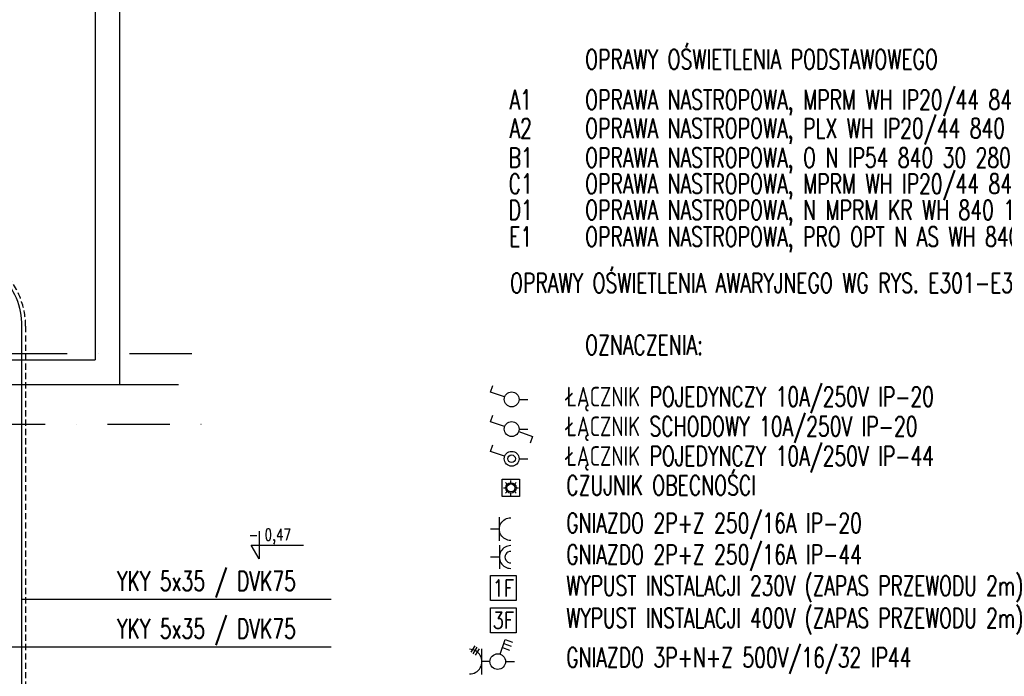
# Model space of a CAD drawing. Header units: millimetres. Extents: x 28600 to 181045, y -399112 to -163690.
# Tile 180 of 256: x 62439 to 63442, y -197757 to -197089. Entities that reach past the tile are written whole.
import ezdxf
from ezdxf.enums import TextEntityAlignment as Align

# ---------------------------------------------------------------- set-up
doc = ezdxf.new("R2010")
doc.units = ezdxf.units.MM
doc.linetypes.add('DASHDOT', pattern=[25.4, 12.7, -6.35, 0, -6.35])
doc.linetypes.add('HIDDEN', pattern=[9.525, 6.35, -3.175])
for name, color, linetype in [('!! 0_ Istn-widok', 8, 'Continuous'), ('!! 0_ Opis', 8, 'Continuous'), ('!! 1_PROJ widok', 8, 'Continuous'), ('0-osie-liniA', 8, 'DASHDOT'), ('E1', 2, 'Continuous'), ('E2', 2, 'Continuous'), ('E_0', 4, 'Continuous'), ('E_ODN', 1, 'Continuous'), ('E_OSP', 2, 'Continuous'), ('E_RURY', 1, 'HIDDEN')]:
    doc.layers.add(name, color=color, linetype=linetype)
doc.styles.add('ELE1', font='romans.shx', dxfattribs={"width": 0.8, "height": 18})
doc.styles.add('SIMPLEX', font='simplex.shx', dxfattribs={"width": 0.77})

# ---------------------------------------------------------------- blocks, each defined once
blk = doc.blocks.new('E1')
at = {"layer": 'E2', "linetype": 'Continuous'}
blk.add_lwpolyline([(0, 25.4), (26.3, 25.4), (26.3, 0), (0, 0)], close=True, dxfattribs=at)
at = {"layer": 'E2', "linetype": 'Continuous', "style": 'ELE1', "width": 0.8}
blk.add_text('1F', height=16.87, dxfattribs=at).set_placement((13, 12.7), align=Align.MIDDLE_CENTER)
blk = doc.blocks.new('E_GN1')
at = {"layer": 'E2'}
for p, q in [((9, 12), (9, -12)), ((9, 0), (0, 0))]:
    blk.add_line(p, q, dxfattribs=at)
blk.add_arc((20.6, 0), 11.6, 89.6048, 270.3952, dxfattribs=at)
blk = doc.blocks.new('E_GB1')
at = {"layer": 'E2'}
for p, q in [((9, 12), (9, -12)), ((9, 0), (0, 0))]:
    blk.add_line(p, q, dxfattribs=at)
for centre, radius, start, end in [((20.6, 0), 11.6, 89.6048, 270.3952), ((20.6, -0.1), 5.88, 88.7307, 271.2693)]:
    blk.add_arc(centre, radius, start, end, dxfattribs=at)
blk = doc.blocks.new('E_GN3')
at = {"layer": 'E2'}
for p, q in [((5.41, 8.66), (5.41, -8.66)), ((0, 0), (5.41, 0)), ((7.27, -8.78), (10, -4.39)), ((8.82, -9.75), (11.56, -5.36)), ((10.32, -10.81), (13.05, -6.41))]:
    blk.add_line(p, q, dxfattribs=at)
blk.add_arc((13.77, 0), 8.36, 89.60478, 270.39522, dxfattribs=at)
blk = doc.blocks.new('A$C70493A78')
at = {"layer": 'E_OSP'}
for p, q in [((7.16, -2.46), (21.37, -7.35)), ((13.59, -4.68), (11.22, -11.57)), ((17.48, -6.01), (15.11, -12.91)), ((21.37, -7.35), (19, -14.25))]:
    blk.add_line(p, q, dxfattribs=at)
blk.add_circle((0, 0), 7.57, dxfattribs=at)
blk = doc.blocks.new('A$C315B31B8')
at = {"layer": 'E2'}
blk.add_line((6, 14.96), (0, 14.96), dxfattribs=at)
at = {"layer": 'E_0', "ltscale": 3, "xscale": 0.7, "yscale": 0.7, "zscale": 0.7, "rotation": 270}
blk.add_blockref('A$C70493A78', (11.3, 14.96), dxfattribs=at)
blk = doc.blocks.new('E_L1')
at = {"layer": 'E1'}
for p, q in [((2.5, 23.8), (7.4, 38)), ((7.4, 38), (14.2, 35.6)), ((0, 9), (0, 0))]:
    blk.add_line(p, q, dxfattribs=at)
blk.add_circle((0, 16.6), 7.57, dxfattribs=at)
blk = doc.blocks.new('E_L3')
at = {"layer": 'E1'}
for p, q in [((2.5, 23.8), (7.4, 38)), ((7.4, 38), (14.2, 35.6)), ((-2.5, 9.4), (-7.4, -4.8)), ((0, 9), (0, 0)), ((-7.4, -4.8), (-14.2, -2.4))]:
    blk.add_line(p, q, dxfattribs=at)
blk.add_circle((0, 16.6), 7.57, dxfattribs=at)
blk = doc.blocks.new('E_LB1')
at = {"layer": 'E1'}
for p, q in [((2.5, 23.8), (7.4, 38)), ((7.4, 38), (14.2, 35.6)), ((0, 9), (0, 0))]:
    blk.add_line(p, q, dxfattribs=at)
for radius in [7.57, 3.86]:
    blk.add_circle((0, 16.6), radius, dxfattribs=at)
blk = doc.blocks.new('*U235')
at = {"layer": 'E_OSP'}
for p, q in [((-5.12, 0), (-3.54, 0)), ((-2.51, 2.51), (-3.62, 3.62)), ((0, 3.54), (0, 5.12)), ((2.51, 2.51), (3.62, 3.62)), ((3.54, 0), (5.12, 0)), ((-3.62, -3.62), (-2.51, -2.51)), ((0, -5.12), (0, -3.54)), ((3.62, -3.62), (2.51, -2.51))]:
    blk.add_line(p, q, dxfattribs=at)
blk.add_lwpolyline([(-5.9, 5.9), (5.9, 5.9), (5.9, -5.9), (-5.9, -5.9)], close=True, dxfattribs=at)
for radius in [3.54, 2.75]:
    blk.add_circle((0, 0), radius, dxfattribs=at)
blk = doc.blocks.new('E3')
at = {"layer": 'E2', "linetype": 'Continuous'}
blk.add_lwpolyline([(0, 25.4), (26.3, 25.4), (26.3, 0), (0, 0)], close=True, dxfattribs=at)
at = {"layer": 'E2', "linetype": 'Continuous', "style": 'ELE1', "width": 0.8}
blk.add_text('3F', height=16.87, dxfattribs=at).set_placement((13.1, 12.7), align=Align.MIDDLE_CENTER)

msp = doc.modelspace()

# ---------------------------------------------------------------- linework, layer by layer
at = {"layer": '!! 0_ Istn-widok'}
for points in [[(62540.56735, -196843.12813), (62540.56735, -197460.12813)], [(62515.56735, -196868.12813), (62515.56735, -197435.12813)], [(62296.56735, -197435.12813), (62515.56735, -197435.12813)], [(62271.56735, -197460.12813), (62540.56735, -197460.12813)]]:
    msp.add_lwpolyline(points, dxfattribs=at)
at = {"layer": '!! 0_ Opis'}
for points in [[(62682.67874, -197609.70159), (62682.67874, -197637.70336)], [(62682.67874, -197637.70336), (62674.59533, -197623.70248)], [(62674.59533, -197623.70248), (62728.02954, -197623.70248)]]:
    msp.add_lwpolyline(points, dxfattribs=at)
at = {"layer": '!! 1_PROJ widok'}
msp.add_lwpolyline([(62540.56735, -197460.12813), (62600.56735, -197460.12813)], dxfattribs=at)
at = {"layer": '0-osie-liniA', "ltscale": 5}
for points in [[(60389.88894, -197428.62813), (62630.46575, -197428.62813)], [(57444.1616, -197500.62813), (62630.46575, -197500.62813)]]:
    msp.add_lwpolyline(points, dxfattribs=at)
at = {"layer": 'E_0'}
msp.add_lwpolyline([(62361.34633, -197325.63857), (62365.76803, -197325.63857, -0.4142135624), (62440.76803, -197400.63857), (62440.76803, -198162.0773, 0.4142135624), (62640.76803, -198362.0773), (63021.46334, -198362.0773)], format="xyb", dxfattribs=at)
at = {"layer": 'E_ODN'}
for p, q in [((62756.05158, -197679.01058), (62440.76803, -197679.01058)), ((62756.05158, -197727.60207), (62380.47073, -197727.60207))]:
    msp.add_line(p, q, dxfattribs=at)
at = {"layer": 'E_RURY'}
msp.add_lwpolyline([(62361.34633, -197321.63857), (62365.76803, -197321.63857, -0.4142135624), (62444.76803, -197400.63857), (62444.76803, -198162.0773, 0.4142135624), (62640.76803, -198358.0773), (63021.46334, -198358.0773)], format="xyb", dxfattribs=at)

# ---------------------------------------------------------------- block references
at = {"layer": 'E1'}
msp.add_blockref('E_GB1', (62918.3925, -197635.92296), dxfattribs=at)
at = {"layer": 'E2', "xscale": 1.5, "yscale": 1.5, "zscale": 1.5, "rotation": 180}
for name, p in [('A$C315B31B8', (62942.69651, -197720.01052)), ('E_GN3', (62917.7878, -197742.44771))]:
    msp.add_blockref(name, p, dxfattribs=at)
at = {"layer": 'E_0'}
for name, p, rotation in [('E_L1', (62956.51503, -197475.36652), 90), ('E_L3', (62956.51503, -197505.60282), 89.99999999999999), ('E_LB1', (62956.51503, -197535.83912), 89.99999999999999)]:
    msp.add_blockref(name, p, dxfattribs=dict(at, rotation=rotation))
at = {"layer": 'E_0', "xscale": 1.5, "yscale": 1.5, "zscale": 1.5}
msp.add_blockref('*U235', (62939.1866, -197565.51505), dxfattribs=at)
at = {"layer": 'E_0', "xscale": -1, "rotation": 180}
msp.add_blockref('E_GN1', (62918.3925, -197607.47116), dxfattribs=at)
at = {"layer": 'E_0'}
for name, p in [('E1', (62918.3925, -197680.23331)), ('E3', (62918.3925, -197713.09694))]:
    msp.add_blockref(name, p, dxfattribs=at)

# ---------------------------------------------------------------- texts
at = {"layer": '!! 0_ Opis', "style": 'SIMPLEX', "width": 0.75}
msp.add_text('- 0,47', height=12, dxfattribs=at).set_placement((62671.99129, -197619.12436))
at = {"layer": 'E1', "style": 'ELE1', "width": 0.7}
for s, p in [('OPRAWY OŚWIETLENIA PODSTAWOWEGO', (63014.71389, -197128.99131)), ('OPRAWA NASTROPOWA, MPRM WH IP20/44 840 41 595, 4555 lm, 36W, 126 lm/W ', (63014.71389, -197170.1631)), ('OPRAWA NASTROPOWA, PLX WH IP20/44 840 42 595, 4484 lm, 36W, 126 lm/W', (63014.71389, -197199.15632)), ('OPRAWA NASTROPOWA, O N IP54 840 30 280x280, 3089 lm, 29W, 107 lm/W', (63014.71389, -197229.07782)), ('OPRAWA NASTROPOWA, MPRM WH IP20/44 840 41 595, 4555 lm, 36W, 126 lm/W', (63014.71389, -197255.79041)), ('OPRAWA NASTROPOWA, N MPRM KR WH 840 1200x220, 5000 lm, 40W, 126 lm/W', (63014.71389, -197282.36936)), ('OPRAWA NASTROPOWA, PRO OPT N AS WH 840 38 1135, 3805 lm, 25W, 152 lm/W', (63014.71389, -197309.65266)), ('OPRAWY OŚWIETLENIA AWARYJNEGO WG RYS. E301-E303', (62938.27697, -197356.69399)), ('OZNACZENIA:', (63014.71389, -197419.8492))]:
    msp.add_text(s, height=20, dxfattribs=at).set_placement(p, align=Align.MIDDLE_LEFT)
for s, p in [('A1', (62949.09592, -197170.1631)), ('A2', (62949.09592, -197199.15632)), ('B1', (62949.09592, -197229.07782)), ('C1', (62949.09592, -197255.79041)), ('D1', (62949.09592, -197282.36936)), ('E1', (62949.09592, -197309.65266))]:
    msp.add_text(s, height=20, dxfattribs=at).set_placement(p, align=Align.MIDDLE_CENTER)
for s, p in [('ŁĄCZNIK POJEDYNCZY 10A/250V IP-20', (62995.52967, -197482.58871)), ('ŁĄCZNIK SCHODOWY 10A/250V IP-20', (62995.52967, -197512.82502)), ('ŁĄCZNIK POJEDYNCZY 10A/250V IP-44', (62995.52967, -197543.06132)), ('CZUJNIK OBECNOŚCI', (62995.52967, -197572.95952)), ('GNIAZDO 2P+Z 250/16A IP-20 ', (62995.52967, -197611.19806)), ('GNIAZDO 2P+Z 250/16A IP-44 ', (62995.52967, -197643.33154)), ('YKY 5x35 / DVK75', (62537.6396, -197670.33481)), ('WYPUST INSTALACJI 230V (ZAPAS PRZEWODU 2m)', (62995.52967, -197675.21918)), ('WYPUST INSTALACJI 400V (ZAPAS PRZEWODU 2m)', (62995.52967, -197708.08282)), ('YKY 5x35 / DVK75', (62537.6396, -197718.9263)), ('GNIAZDO 3P+N+Z 500V/16/32 IP44', (62995.52967, -197748.21454))]:
    msp.add_text(s, height=20, dxfattribs=at).set_placement(p)

doc.saveas('drawing.dxf')
